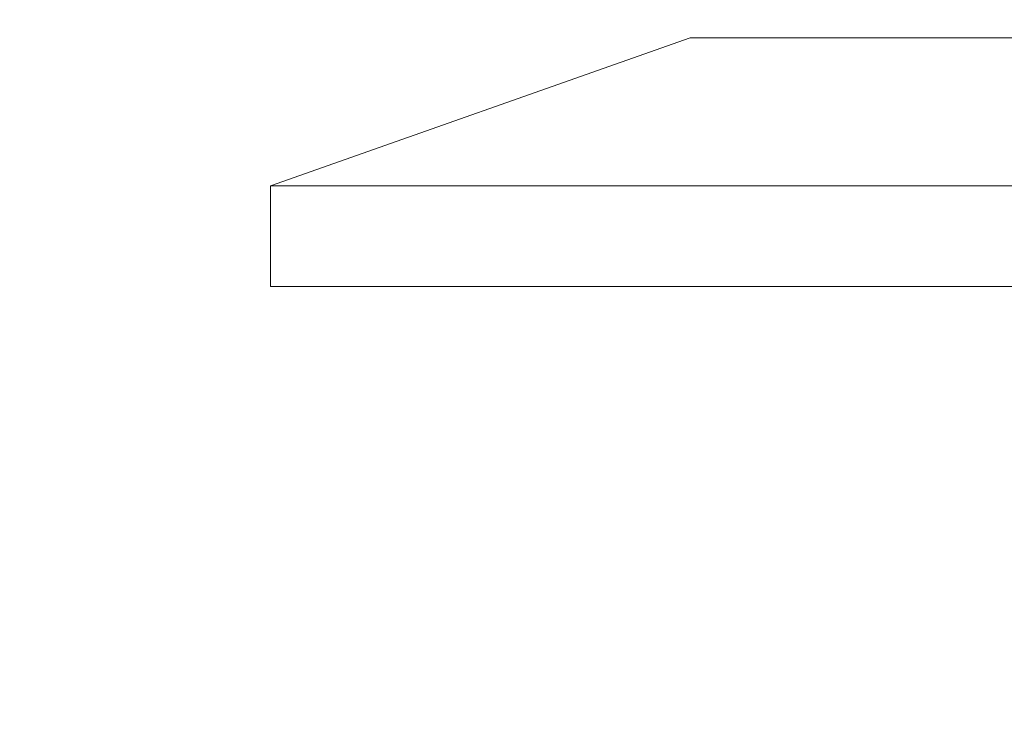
# Model space of a CAD drawing. Header units: millimetres. Extents: x -226731 to 126254, y -16359 to 60195.
# Tile 124 of 256: x -157784 to -157491, y 10702 to 10913. Entities that reach past the tile are written whole.
import ezdxf

# ---------------------------------------------------------------- set-up
doc = ezdxf.new("R2010")
doc.units = ezdxf.units.MM
doc.header["$LTSCALE"] = 0.1
doc.header["$MEASUREMENT"] = 0
for name, color, linetype, lineweight in [('0_CCE_ FF_SIDE WALL SPRINKLER', 6, 'Continuous', 0), ('FURNITURE', 36, 'Continuous', 9), ('SPRINKLER COVERAGE AREA', 1, 'Continuous', 9)]:
    doc.layers.add(name, color=color, linetype=linetype, lineweight=lineweight)
doc.layers.add('FIRE FIGHTING SERVICES', color=5, linetype='Continuous')

# ---------------------------------------------------------------- blocks, each defined once
blk = doc.blocks.new('A$C2AD535C3')
at = {"layer": 'SPRINKLER COVERAGE AREA', "color": 1}
blk.add_circle((0, 0), 2500, dxfattribs=at)
blk = doc.blocks.new('G$C3584CA52')
at = {"layer": '0_CCE_ FF_SIDE WALL SPRINKLER', "color": 240, "xscale": -0.6, "yscale": 0.6, "zscale": 0.6}
blk.add_blockref('A$C2AD535C3', (5355.33, -9259), dxfattribs=at)

msp = doc.modelspace()

# ---------------------------------------------------------------- linework, layer by layer
at = {"layer": 'FURNITURE', "color": 8}
msp.add_lwpolyline([(-157709.51, 10863.54), (-157584.76, 10907.45), (-156784.27, 10907.45), (-156659.51, 10863.54), (-157709.51, 10863.54)], dxfattribs=at)
msp.add_lwpolyline([(-157709.51, 10863.54), (-156659.51, 10863.54), (-156659.51, 10833.6), (-157709.51, 10833.6)], close=True, dxfattribs=at)

# ---------------------------------------------------------------- block references
at = {"layer": 'FIRE FIGHTING SERVICES'}
msp.add_blockref('G$C3584CA52', (-163018.33, 21220.5), dxfattribs=at)

doc.saveas('drawing.dxf')
